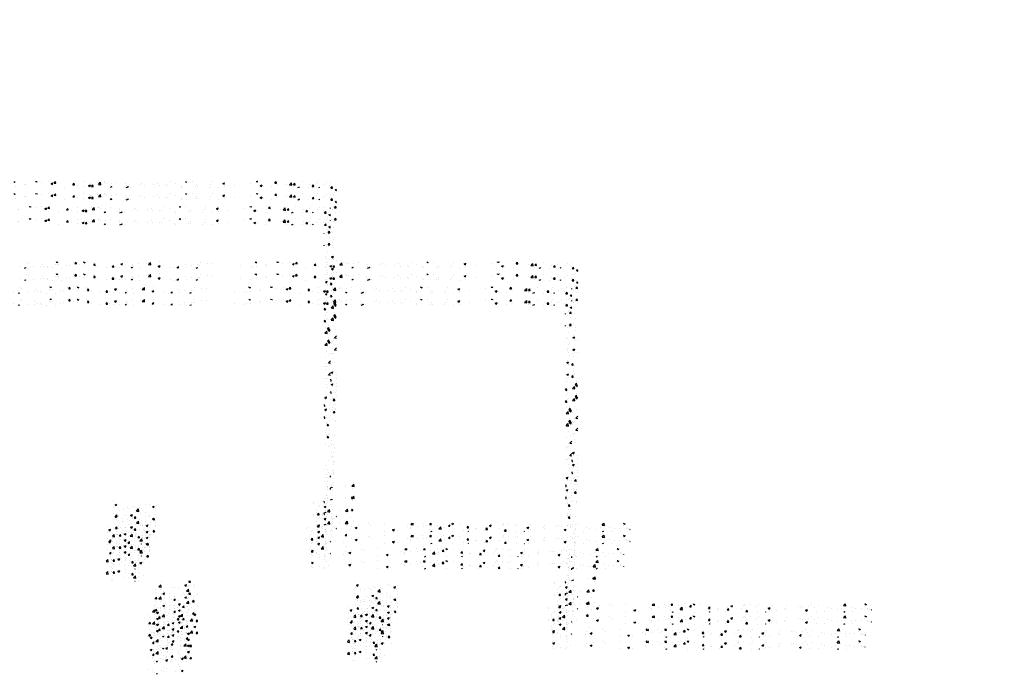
# Model space of a CAD drawing. Extents: x -210 to 4628, y -2287 to 14168.
# Tile 13 of 29: x 1779 to 2724, y 4021 to 4649. Entities that reach past the tile are written whole.
import ezdxf

# ---------------------------------------------------------------- set-up
doc = ezdxf.new("R2010")
doc.units = 0
doc.layers.get('0').update_dxf_attribs({"linetype": 'CONTINUOUS'})
for name, color, linetype in [('E1', 4, 'CONTINUOUS'), ('FIXT', 6, 'CONTINUOUS'), ('S1', 4, 'CONTINUOUS')]:
    doc.layers.add(name, color=color, linetype=linetype)

# ---------------------------------------------------------------- blocks, each defined once
blk = doc.blocks.new('*X')
at = {"color": 0}
for p, q in [((1635.2, 1840.7), (1635.2, 1840.7)), ((1644.5, 1837.2), (1647.1, 1838.2)), ((1646.8, 1837.2), (1647.1, 1838.2)), ((1648.7, 1847.5), (1648.7, 1847.5)), ((1651.4, 1846.2), (1651.4, 1846.2)), ((1661.9, 1839.5), (1661.9, 1839.5)), ((1675.5, 1839.6), (1675.5, 1839.6)), ((1678.1, 1845.1), (1678.1, 1845.1)), ((1680.7, 1839.7), (1680.7, 1839.7)), ((1688.1, 1841.2), (1688.1, 1841.2)), ((1688.6, 1838.4), (1688.6, 1838.4)), ((1699.1, 1837.6), (1699.1, 1837.6)), ((1704.7, 1844), (1704.7, 1844)), ((1705.4, 1848.9), (1705.6, 1849.2)), ((1705.4, 1848.9), (1708.4, 1848.7)), ((1707, 1843.7), (1707, 1843.7)), ((1708.4, 1848.7), (1708.3, 1849.2)), ((1709.9, 1844.7), (1709.9, 1844.7)), ((1715.3, 1837.3), (1715.3, 1837.3)), ((1725, 1841.4), (1725, 1841.4)), ((1731.4, 1842.9), (1731.4, 1842.9)), ((1738.6, 1847.9), (1738.6, 1847.9)), ((1741.3, 1845.8), (1743.7, 1848.7)), ((1741.3, 1845.8), (1744.3, 1845.5)), ((1744.3, 1845.5), (1743.7, 1848.7)), ((1750.7, 1844.9), (1750.7, 1844.9)), ((1757.5, 1849), (1758.1, 1849.2)), ((1757.5, 1849), (1760, 1847.3)), ((1758.1, 1841.7), (1758.1, 1841.7)), ((1760, 1847.3), (1760.6, 1849.2)), ((1776, 1848.1), (1776, 1848.1)), ((1777.2, 1842.7), (1779.6, 1845.5)), ((1777.2, 1842.7), (1780.1, 1842.4)), ((1780.1, 1842.4), (1779.6, 1845.5)), ((1784.8, 1840.6), (1784.8, 1840.6)), ((1801, 1838.1), (1801, 1838.1)), ((1811.5, 1839.5), (1811.5, 1839.5)), ((1813, 1839.5), (1815.4, 1842.4)), ((1813, 1839.5), (1816, 1839.3)), ((1816, 1839.3), (1815.4, 1842.4)), ((1819.9, 1840.6), (1819.9, 1840.6)), ((1827, 1838.7), (1827, 1838.7)), ((1829.3, 1844.9), (1832.8, 1846.3)), ((1829.3, 1844.9), (1831.8, 1843.3)), ((1831.8, 1843.3), (1832.8, 1846.3)), ((1838.2, 1838.3), (1838.2, 1838.3)), ((1849.5, 1837.2), (1851.3, 1839.3)), ((1851.7, 1837.2), (1851.3, 1839.3)), ((1851.5, 1844.8), (1851.5, 1844.8)), ((1852.2, 1841.9), (1852.2, 1841.9)), ((1853.6, 1839.9), (1853.6, 1839.9)), ((1864, 1846.4), (1864, 1846.4)), ((1864.9, 1837.2), (1864.9, 1837.2)), ((1878.2, 1845.7), (1878.2, 1845.7)), ((1882.6, 1844.3), (1886.5, 1848.3)), ((1882.6, 1844.3), (1887, 1843.6)), ((1882.7, 1844.9), (1882.7, 1844.9)), ((1882.9, 1848.9), (1882.9, 1848.9)), ((1887, 1843.6), (1886.5, 1848.3)), ((1901.2, 1840.9), (1904.7, 1842.3)), ((1901.2, 1840.9), (1903.7, 1839.3)), ((1903.7, 1839.3), (1904.7, 1842.3)), ((1903.9, 1849.2), (1903.9, 1849.2)), ((1923.9, 1838.9), (1923.9, 1838.9)), ((1932.8, 1837.5), (1932.8, 1837.5)), ((1937.1, 1837.2), (1939.8, 1840.1)), ((1940.2, 1837.2), (1939.8, 1840.1)), ((1953, 1843.9), (1953, 1843.9)), ((1954.5, 1839.5), (1954.5, 1839.5)), ((1964.4, 1841.6), (1964.4, 1841.6)), ((1973.7, 1837.2), (1976.5, 1838.3)), ((1976.2, 1837.2), (1976.5, 1838.3)), ((1976.9, 1843.3), (1976.9, 1843.3)), ((1980.2, 1843), (1980.2, 1843)), ((1982.2, 1848.9), (1982.2, 1848.9)), ((1995.8, 1845.8), (1995.8, 1845.8)), ((2005.4, 1846.2), (2005.4, 1846.2)), ((2059.6, 1841.4), (2059.6, 1841.4)), ((2077.3, 1838.5), (2077.3, 1838.5)), ((2081.7, 1840), (2081.7, 1840)), ((2086.9, 1849.1), (2087.2, 1849.2)), ((2086.9, 1849.1), (2089.4, 1847.4)), ((2088.8, 1846.4), (2088.8, 1846.4)), ((2089.4, 1847.4), (2090, 1849.2)), ((2089.8, 1840.2), (2089.8, 1840.2)), ((2107.7, 1843.8), (2107.7, 1843.8)), ((2108.8, 1842.7), (2108.8, 1842.7)), ((2128.8, 1848.9), (2129.1, 1849.2)), ((2128.8, 1848.9), (2131.8, 1848.6)), ((2131.8, 1848.6), (2131.7, 1849.2)), ((2133.4, 1847.3), (2133.4, 1847.3)), ((2140.3, 1846.8), (2140.3, 1846.8)), ((2152.9, 1848.5), (2152.9, 1848.5)), ((2158.8, 1845.1), (2162.3, 1846.4)), ((2158.8, 1845.1), (2161.3, 1843.4)), ((2161.3, 1843.4), (2162.3, 1846.4)), ((2164.7, 1845.8), (2167.1, 1848.6)), ((2164.7, 1845.8), (2167.7, 1845.5)), ((2167.7, 1845.5), (2167.1, 1848.6)), ((2184, 1837.6), (2184, 1837.6)), ((2200.6, 1842.6), (2203, 1845.5)), ((2200.6, 1842.6), (2203.6, 1842.4)), ((2203.6, 1842.4), (2203, 1845.5)), ((2209.6, 1841.1), (2209.6, 1841.1)), ((2221.6, 1848.1), (2221.6, 1848.1)), ((2221.7, 1839.5), (2221.7, 1839.5)), ((2230.6, 1841.1), (2234.1, 1842.4)), ((2230.6, 1841.1), (2233.1, 1839.4)), ((2232.5, 1841.6), (2232.5, 1841.6)), ((2233.1, 1839.4), (2234.1, 1842.4)), ((2234.9, 1844.3), (2234.9, 1844.3)), ((2236.4, 1839.5), (2238.8, 1842.4)), ((2236.4, 1839.5), (2239.4, 1839.2)), ((2239.4, 1839.2), (2238.8, 1842.4)), ((2248.3, 1847), (2248.3, 1847)), ((2249.5, 1843.3), (2253.4, 1847.4)), ((2249.5, 1843.3), (2253.9, 1842.6)), ((2253.2, 1843.7), (2253.2, 1843.7)), ((2253.9, 1842.6), (2253.4, 1847.4)), ((2260.9, 1848.1), (2260.9, 1848.1)), ((2261.7, 1846.6), (2261.7, 1846.6)), ((2265.8, 1845.3), (2265.8, 1845.3)), ((2273, 1837.2), (2274.7, 1839.2)), ((2275.1, 1837.2), (2274.7, 1839.2)), ((2275, 1845.9), (2275, 1845.9)), ((2284.7, 1847.8), (2284.7, 1847.8)), ((2301.7, 1844.7), (2301.7, 1844.7)), ((2302.8, 1840.7), (2302.8, 1840.7)), ((2302.8, 1837.2), (2306, 1838.4)), ((2304.9, 1837.2), (2306.7, 1839.1)), ((2305.6, 1837.2), (2306, 1838.4)), ((2307, 1837.2), (2306.7, 1839.1)), ((2311.2, 1838.2), (2311.2, 1838.2)), ((2328.4, 1843.6), (2328.4, 1843.6)), ((2332, 1845.7), (2332, 1845.7)), ((2337.2, 1841.9), (2337.2, 1841.9)), ((2355.1, 1842.5), (2355.1, 1842.5)), ((2362.8, 1845.4), (2362.8, 1845.4)), ((2366.2, 1840.6), (2366.2, 1840.6)), ((2378.7, 1842.2), (2378.7, 1842.2)), ((2381.8, 1841.3), (2381.8, 1841.3)), ((2388.1, 1848.6), (2388.1, 1848.6)), ((2397.6, 1844.7), (2397.6, 1844.7)), ((2408.4, 1840.2), (2408.4, 1840.2)), ((2409.4, 1838.2), (2409.4, 1838.2)), ((2416.4, 1849.2), (2416.4, 1849.2)), ((2416.4, 1849.2), (2418.8, 1847.5)), ((2418.8, 1847.5), (2419.4, 1849.2)), ((2429.2, 1848.9), (2429.2, 1848.9)), ((2435.1, 1839.1), (2435.1, 1839.1)), ((2438.5, 1843.2), (2438.5, 1843.2)), ((2439.1, 1839.2), (2439.1, 1839.2)), ((2461.8, 1838), (2461.8, 1838)), ((2464.4, 1842.4), (2464.4, 1842.4)), ((2467.7, 1848.2), (2467.7, 1848.2)), ((2479.1, 1837.4), (2479.1, 1837.4)), ((2488.2, 1845.2), (2491.7, 1846.5)), ((2488.2, 1845.2), (2490.7, 1843.5)), ((2490.3, 1846.2), (2490.3, 1846.2)), ((2490.7, 1843.5), (2491.7, 1846.5)), ((2491.6, 1839.1), (2491.6, 1839.1)), ((2510.5, 1841.6), (2510.5, 1841.6)), ((2542.1, 1845.7), (2542.1, 1845.7)), ((2552.3, 1848.9), (2552.5, 1849.2)), ((2552.3, 1848.9), (2555.3, 1848.6)), ((2554.6, 1847.4), (2554.6, 1847.4)), ((2555.3, 1848.6), (2555.1, 1849.2)), ((2560.1, 1841.2), (2563.6, 1842.5)), ((2560.1, 1841.2), (2562.6, 1839.5)), ((2562.6, 1839.5), (2563.6, 1842.5)), ((2566.6, 1840), (2566.6, 1840)), ((2582.3, 1838.4), (2582.3, 1838.4)), ((2588.1, 1845.7), (2590.5, 1848.6)), ((2588.1, 1845.7), (2591.1, 1845.5)), ((2591.1, 1845.5), (2590.5, 1848.6)), ((2592.3, 1843.5), (2592.3, 1843.5)), ((2611.4, 1843.4), (2611.4, 1843.4)), ((2616.4, 1842.4), (2620.3, 1846.4)), ((2616.4, 1842.4), (2620.8, 1841.7)), ((2617.6, 1846.7), (2617.6, 1846.7)), ((2620.8, 1841.7), (2620.3, 1846.4)), ((2623.4, 1838.5), (2623.4, 1838.5)), ((2624, 1842.6), (2626.4, 1845.5)), ((2624, 1842.6), (2627, 1842.3)), ((2627, 1842.3), (2626.4, 1845.4)), ((2632, 1837.2), (2635.4, 1838.5)), ((2635, 1837.2), (2635.4, 1838.5)), ((2640.6, 1848.4), (2640.6, 1848.4)), ((2652.6, 1837.4), (2652.6, 1837.4)), ((2655, 1842.6), (2655, 1842.6)), ((2659.9, 1839.4), (2662.3, 1842.3)), ((2659.9, 1839.4), (2662.8, 1839.2)), ((2662.8, 1839.2), (2662.3, 1842.3)), ((2667.5, 1844.3), (2667.5, 1844.3)), ((2668.6, 1837.4), (2668.6, 1837.4)), ((2669.2, 1848.8), (2669.2, 1848.8)), ((2672.7, 1837.2), (2673.6, 1838.2)), ((2673.8, 1837.2), (2673.7, 1838.2)), ((2681.7, 1842.4), (2681.7, 1842.4)), ((2686.5, 1846.8), (2686.5, 1846.8)), ((2693.8, 1840.6), (2693.8, 1840.6)), ((2695.7, 1836.3), (2698.1, 1839.2)), ((2695.7, 1836.3), (2698.7, 1836)), ((2695.8, 1847.6), (2695.8, 1847.6)), ((2698.7, 1836), (2698.1, 1839.2)), ((2703.8, 1833.2), (2706.7, 1834.3)), ((2703.8, 1833.2), (2706.3, 1831.5)), ((2700.8, 1824.9), (2700.8, 1824.9)), ((2702, 1827.8), (2702, 1827.8)), ((2704.9, 1831.2), (2704.9, 1831.2)), ((2706.3, 1831.5), (2706.7, 1832.7)), ((2694.7, 1798.1), (2695.1, 1798.2)), ((2694.7, 1797), (2695.1, 1798.2)), ((2702.7, 1798.7), (2705.1, 1801.6)), ((2702.7, 1798.7), (2705.6, 1798.4)), ((2702.9, 1795.5), (2702.9, 1795.5)), ((2704.2, 1813.1), (2704.2, 1813.1)), ((2705.6, 1798.4), (2705.1, 1801.6)), ((2698.8, 1795.1), (2698.8, 1795.1)), ((2696.9, 1776.2), (2696.9, 1776.2)), ((2700.7, 1761.6), (2700.7, 1761.6)), ((2699.3, 1750.2), (2699.3, 1750.2)), ((2702.1, 1740.9), (2702.1, 1740.9)), ((2698.6, 1731.8), (2698.6, 1731.8)), ((2701.5, 1722.8), (2701.5, 1722.8)), ((2697.1, 1704.2), (2700.6, 1705.6)), ((2697.1, 1704.2), (2699.6, 1702.6)), ((2699.6, 1702.6), (2700.6, 1705.6)), ((2700.5, 1698.3), (2700.5, 1698.3)), ((2706.3, 1698.1), (2706.3, 1698.1)), ((2696.4, 1672.7), (2696.4, 1672.7)), ((2698.5, 1668.5), (2698.5, 1668.5)), ((2694.7, 1651.6), (2697, 1654.3)), ((2694.7, 1651.4), (2697.5, 1651.1)), ((2697.5, 1651.1), (2697, 1654.3)), ((2699.4, 1650.6), (2699.4, 1650.6)), ((2697.2, 1640.4), (2697.2, 1640.4)), ((2698.8, 1632.5), (2698.8, 1632.5)), ((2700.4, 1635), (2700.4, 1635)), ((2696.3, 1606.2), (2700.2, 1610.2)), ((2700.7, 1605.5), (2700.2, 1610.2)), ((2701.5, 1613.8), (2703.9, 1616.7)), ((2701.5, 1613.8), (2704.5, 1613.5)), ((2702.6, 1611.6), (2706.1, 1612.9)), ((2702.6, 1611.6), (2705.1, 1609.9)), ((2703.4, 1620.6), (2703.4, 1620.6)), ((2704.5, 1613.5), (2703.9, 1616.7)), ((2704.6, 1615.3), (2704.6, 1615.3)), ((2705.1, 1609.9), (2706.1, 1612.9)), ((2696.3, 1606.2), (2700.7, 1605.5)), ((2698.3, 1605.2), (2698.3, 1605.2)), ((2704.2, 1588.3), (2704.2, 1588.3)), ((2700.2, 1571.7), (2700.2, 1571.7)), ((2696.7, 1560.3), (2696.7, 1560.3)), ((2702.9, 1549.2), (2706.7, 1553.1)), ((2696, 1542.2), (2696, 1542.2)), ((2698.2, 1541.8), (2698.2, 1541.8)), ((2700.7, 1542.9), (2700.7, 1542.9)), ((2702.9, 1549.2), (2706.7, 1548.6)), ((2701.8, 1525), (2701.8, 1525)), ((2700.1, 1508.4), (2700.1, 1508.4)), ((2696, 1482.7), (2699.5, 1484)), ((2696, 1482.7), (2698.5, 1481)), ((2698, 1478.5), (2698, 1478.5)), ((2698.5, 1481), (2699.5, 1484)), ((2706.4, 1478.1), (2706.4, 1478.1)), ((2694.7, 1468.1), (2695.8, 1469.4)), ((2694.7, 1466.4), (2696.4, 1466.2)), ((2696.4, 1466.2), (2695.8, 1469.4)), ((2697.7, 1465.4), (2697.7, 1465.4)), ((2705.8, 1461.5), (2705.8, 1461.5)), ((2706.4, 1471.6), (2706.4, 1471.6)), ((2699.9, 1445), (2699.9, 1445)), ((2705.2, 1444.8), (2705.2, 1444.8)), ((2698.5, 1433.1), (2698.5, 1433.1)), ((2699.1, 1434.7), (2699.1, 1434.7)), ((2700.3, 1428.9), (2702.7, 1431.7)), ((2700.3, 1428.9), (2703.3, 1428.6)), ((2703.3, 1428.6), (2702.7, 1431.7)), ((2704.6, 1428.2), (2704.6, 1428.2)), ((2697.9, 1415.2), (2697.9, 1415.2)), ((2704, 1411.6), (2704, 1411.6)), ((2704.7, 1413.3), (2704.7, 1413.3)), ((2702.2, 1361.6), (2702.2, 1361.6)), ((2696.3, 1344.4), (2696.3, 1344.4)), ((2697.7, 1351.9), (2697.7, 1351.9)), ((2701.6, 1345), (2701.6, 1345)), ((2701, 1328.3), (2701, 1328.3)), ((2702, 1335.7), (2702, 1335.7)), ((2699.6, 1318.4), (2699.6, 1318.4)), ((2700.4, 1311.7), (2700.4, 1311.7)), ((2701.6, 1309.1), (2701.6, 1309.1)), ((2701.6, 1309.1), (2701.6, 1309.1)), ((2697.6, 1288.6), (2697.6, 1288.6)), ((2699.8, 1295), (2699.8, 1295)), ((2699.8, 1295), (2699.8, 1295)), ((2701, 1291), (2701, 1291)), ((2695.2, 1281.3), (2694.7, 1283.9)), ((2694.7, 1281.4), (2695.2, 1281.3)), ((2699.1, 1278.4), (2699.1, 1278.4)), ((2736, 1264.3), (2739.9, 1268.3)), ((2740.5, 1263.6), (2739.9, 1268.3)), ((2694.9, 1261.2), (2698.4, 1262.5)), ((2697.9, 1261.2), (2698.4, 1262.5)), ((2698.5, 1261.8), (2698.5, 1261.8)), ((2724.2, 1265.3), (2724.2, 1265.3)), ((2736, 1264.3), (2740.5, 1263.6)), ((2737.7, 1259.9), (2737.7, 1259.9)), ((1902.1, 1225.7), (1906, 1229.8)), ((1906.6, 1225.1), (1906, 1229.8)), ((1906.6, 1236.5), (1906.6, 1236.5)), ((1952, 1228.7), (1955.5, 1230)), ((1952, 1228.7), (1954.4, 1227)), ((1954.4, 1227), (1955.5, 1230)), ((1958.4, 1229.2), (1958.4, 1229.2)), ((1959.9, 1234.6), (1962, 1237.2)), ((1959.9, 1234.6), (1962.9, 1234.4)), ((1962.9, 1234.4), (1962.3, 1237.2)), ((1970.9, 1230.9), (1970.9, 1230.9)), ((2278.7, 1235.4), (2278.7, 1235.4)), ((2281.4, 1228.8), (2284.9, 1230.1)), ((2281.4, 1228.8), (2283.9, 1227.1)), ((2283.9, 1227.1), (2284.9, 1230.1)), ((2340.3, 1229.6), (2340.3, 1229.6)), ((2347.7, 1228.5), (2347.7, 1228.5)), ((2661.5, 1231.9), (2661.5, 1231.9)), ((2662.6, 1233.7), (2662.6, 1233.7)), ((2680.5, 1234.3), (2680.5, 1234.3)), ((2689.3, 1232.6), (2689.3, 1232.6)), ((2697.3, 1228.5), (2697.3, 1228.5)), ((2735, 1240.8), (2737.4, 1243.7)), ((2735, 1240.8), (2738, 1240.6)), ((2738, 1240.6), (2737.4, 1243.7)), ((1895.4, 1220.9), (1895.4, 1220.9)), ((1895.6, 1214.4), (1895.6, 1214.4)), ((1902.1, 1225.7), (1906.6, 1225.1)), ((1906, 1219.9), (1906, 1219.9)), ((1907.9, 1222.6), (1907.9, 1222.6)), ((1909.9, 1212.6), (1913.4, 1213.9)), ((1909.9, 1212.6), (1912.4, 1210.9)), ((1910.4, 1216.8), (1910.4, 1216.8)), ((1912.4, 1210.9), (1913.4, 1213.9)), ((1922.3, 1213.2), (1922.3, 1213.2)), ((1926.8, 1225.1), (1926.8, 1225.1)), ((1932, 1223.6), (1932, 1223.6)), ((1939.6, 1221.8), (1939.6, 1221.8)), ((1945.2, 1209.5), (1945.2, 1209.5)), ((1949, 1212.1), (1949, 1212.1)), ((1951.6, 1210.8), (1951.6, 1210.8)), ((1955.5, 1217.5), (1959.4, 1221.5)), ((1955.5, 1217.5), (1959.9, 1216.8)), ((1957.1, 1210.5), (1957.1, 1210.5)), ((1957.7, 1227.1), (1957.7, 1227.1)), ((1957.8, 1211.2), (1957.8, 1211.2)), ((1959.9, 1216.8), (1959.4, 1221.5)), ((1968.7, 1226.8), (1968.7, 1226.8)), ((1975.7, 1211), (1975.7, 1211)), ((1976.7, 1213.6), (1976.7, 1213.6)), ((2279, 1224.1), (2279, 1224.1)), ((2288.7, 1222.3), (2288.7, 1222.3)), ((2289.4, 1218.5), (2289.4, 1218.5)), ((2297.1, 1219.9), (2297.1, 1219.9)), ((2305.7, 1223), (2305.7, 1223)), ((2309.6, 1221.5), (2309.6, 1221.5)), ((2311.2, 1208.7), (2314.7, 1210)), ((2313.7, 1207), (2314.7, 1210)), ((2314.7, 1226), (2314.7, 1226)), ((2318.5, 1223.5), (2318.5, 1223.5)), ((2322.4, 1216.5), (2326.3, 1220.6)), ((2322.4, 1216.5), (2326.9, 1215.8)), ((2326.9, 1215.8), (2326.3, 1220.6)), ((2328.6, 1224), (2328.6, 1224)), ((2330.5, 1212.5), (2330.5, 1212.5)), ((2332.4, 1221.9), (2332.4, 1221.9)), ((2339.7, 1212.9), (2339.7, 1212.9)), ((2353.2, 1224.8), (2356.7, 1226.1)), ((2353.2, 1224.8), (2355.7, 1223.1)), ((2355.7, 1223.1), (2356.7, 1226.1)), ((2359.1, 1220.7), (2359.1, 1220.7)), ((2359.5, 1210.1), (2359.5, 1210.1)), ((2359.7, 1217.5), (2359.7, 1217.5)), ((2360.2, 1228.2), (2360.2, 1228.2)), ((2667.3, 1214.6), (2667.3, 1214.6)), ((2668.3, 1220.3), (2668.3, 1220.3)), ((2670.2, 1209.5), (2672.6, 1212.4)), ((2670.2, 1209.5), (2673.2, 1209.2)), ((2671.4, 1224.7), (2671.4, 1224.7)), ((2673.2, 1209.2), (2672.6, 1212.4)), ((2673.2, 1227), (2673.2, 1227)), ((2682.7, 1224.9), (2686.2, 1226.2)), ((2682.7, 1224.9), (2685.2, 1223.2)), ((2685.2, 1223.2), (2686.2, 1226.2)), ((2689.3, 1215.6), (2691.7, 1218.1)), ((2689.3, 1215.6), (2691.7, 1215.2)), ((2691.7, 1218.1), (2693.2, 1219.6)), ((2691.7, 1215.2), (2693.8, 1214.9)), ((2693.8, 1214.9), (2693.2, 1219.6)), ((2696.7, 1211.8), (2696.7, 1211.8)), ((2697.4, 1225.3), (2697.4, 1225.3)), ((2698.9, 1218.8), (2698.9, 1218.8)), ((2699.9, 1225.9), (2699.9, 1225.9)), ((2738.6, 1219.3), (2738.6, 1219.3)), ((1893.2, 1200.8), (1893.2, 1200.8)), ((1894.7, 1202.9), (1894.7, 1202.9)), ((1895.1, 1203.3), (1897.5, 1206.2)), ((1895.1, 1203.3), (1898.1, 1203)), ((1898.1, 1203), (1897.5, 1206.2)), ((1905.4, 1203.2), (1905.4, 1203.2)), ((1906.1, 1207.6), (1906.1, 1207.6)), ((1913.7, 1205.3), (1913.7, 1205.3)), ((1922.4, 1205.8), (1922.4, 1205.8)), ((1931, 1200.2), (1933.4, 1203)), ((1931, 1200.2), (1933.9, 1199.9)), ((1931.4, 1207), (1931.4, 1207)), ((1932.8, 1206.5), (1932.8, 1206.5)), ((1933.9, 1199.9), (1933.4, 1203)), ((1939.8, 1192.4), (1943.3, 1193.8)), ((1939.8, 1192.4), (1942.3, 1190.7)), ((1942.3, 1190.7), (1943.3, 1193.8)), ((1944.6, 1191.4), (1944.6, 1191.4)), ((1956.5, 1193.9), (1956.5, 1193.9)), ((1959.5, 1205.4), (1959.5, 1205.4)), ((1963.5, 1193.9), (1963.5, 1193.9)), ((1966.8, 1197), (1969.2, 1199.9)), ((1966.8, 1197), (1969.8, 1196.8)), ((1969.8, 1196.8), (1969.2, 1199.9)), ((1970.7, 1193.3), (1970.7, 1193.3)), ((2279.8, 1191.9), (2279.8, 1191.9)), ((2282.6, 1206.4), (2285.1, 1209.3)), ((2282.6, 1206.4), (2285.6, 1206.1)), ((2284, 1200.1), (2284, 1200.1)), ((2285.6, 1206.1), (2285.1, 1209.3)), ((2288.1, 1205.7), (2288.1, 1205.7)), ((2296, 1197.4), (2296, 1197.4)), ((2296.5, 1201.8), (2296.5, 1201.8)), ((2301.3, 1207.5), (2301.3, 1207.5)), ((2306.5, 1190.7), (2306.5, 1190.7)), ((2311.2, 1208.7), (2313.7, 1207)), ((2313.4, 1192.8), (2313.4, 1192.8)), ((2314.1, 1209.4), (2314.1, 1209.4)), ((2315.4, 1204.3), (2315.4, 1204.3)), ((2318.5, 1203.3), (2318.7, 1203.5)), ((2318.5, 1203.3), (2318.7, 1203.2)), ((2318.7, 1203.5), (2320.9, 1206.1)), ((2318.7, 1203.2), (2321.5, 1203)), ((2321.5, 1203), (2320.9, 1206.1)), ((2322.6, 1196.3), (2322.6, 1196.3)), ((2339.1, 1196.3), (2339.1, 1196.3)), ((2347, 1208.4), (2347, 1208.4)), ((2349.3, 1195.2), (2349.3, 1195.2)), ((2349.6, 1195), (2349.6, 1195)), ((2354.4, 1200.1), (2356.8, 1203)), ((2354.4, 1200.1), (2357.4, 1199.9)), ((2357.4, 1199.9), (2356.8, 1203)), ((2670.1, 1191.4), (2670.1, 1191.4)), ((2670.7, 1208.1), (2670.7, 1208.1)), ((2679.4, 1207.2), (2679.4, 1207.2)), ((2680.3, 1209.3), (2680.3, 1209.3)), ((2685.7, 1199.1), (2685.7, 1199.1)), ((2696.1, 1195.2), (2696.1, 1195.2)), ((2698.2, 1200.7), (2698.2, 1200.7)), ((2699.4, 1191.8), (2699.4, 1191.8)), ((2706.1, 1206.4), (2706.7, 1207.1)), ((2706.1, 1206.4), (2706.7, 1206.3)), ((2706.1, 1206.1), (2706.1, 1206.1)), ((2732.7, 1204.9), (2732.7, 1204.9)), ((2767.1, 1191.8), (2767.1, 1191.8)), ((2798.1, 1192.5), (2798.1, 1192.5)), ((2849.4, 1190.7), (2851.7, 1193.2)), ((2849.4, 1190.7), (2853.8, 1190.1)), ((2853.8, 1190.1), (2853.5, 1193.2)), ((2872.2, 1192), (2872.2, 1192)), ((2885.4, 1190.7), (2887.5, 1193.2)), ((2885.4, 1190.7), (2888.4, 1190.4)), ((2888.4, 1190.4), (2887.9, 1193.2)), ((2911.5, 1192.8), (2911.5, 1192.8)), ((2928.1, 1192.7), (2929.2, 1193.2)), ((2928.1, 1192.7), (2930.6, 1191.1)), ((2930.6, 1191.1), (2931.3, 1193.2)), ((2942.5, 1191), (2942.5, 1191)), ((3026.4, 1192.5), (3026.4, 1192.5)), ((3027.5, 1190.6), (3027.5, 1190.6)), ((3037, 1191.3), (3037, 1191.3)), ((3053, 1191.4), (3053, 1191.4)), ((3155.1, 1191.4), (3155.1, 1191.4)), ((3168.8, 1190.7), (3168.8, 1190.7)), ((3216.3, 1189.8), (3219.6, 1193.2)), ((3220.7, 1189.1), (3220.3, 1193.2)), ((3257.5, 1192.9), (3258.4, 1193.2)), ((3257.5, 1192.9), (3260, 1191.2)), ((3260, 1191.2), (3260.7, 1193.2)), ((1897.8, 1176.3), (1901.3, 1177.6)), ((1897.8, 1176.3), (1900.3, 1174.6)), ((1900.3, 1174.6), (1901.3, 1177.6)), ((1900.5, 1185.6), (1900.5, 1185.6)), ((1904.8, 1186.6), (1904.8, 1186.6)), ((1908.8, 1168.8), (1912.7, 1172.8)), ((1912.3, 1187.8), (1912.3, 1187.8)), ((1912.3, 1183.3), (1912.3, 1183.3)), ((1913.2, 1168.1), (1912.7, 1172.8)), ((1930.2, 1173.7), (1930.2, 1173.7)), ((1930.8, 1190.3), (1930.8, 1190.3)), ((1931.4, 1171.7), (1931.4, 1171.7)), ((1932.1, 1189.8), (1932.1, 1189.8)), ((1939, 1186.7), (1939, 1186.7)), ((1941.5, 1188.3), (1941.5, 1188.3)), ((1950.4, 1174.2), (1950.4, 1174.2)), ((1955.9, 1177.2), (1955.9, 1177.2)), ((1965.7, 1185.6), (1965.7, 1185.6)), ((1969.6, 1172.3), (1973.1, 1173.6)), ((1969.6, 1172.3), (1972.1, 1170.6)), ((1972.1, 1170.6), (1973.1, 1173.6)), ((2276.7, 1168.9), (2279.6, 1171.9)), ((2280.1, 1167.1), (2279.6, 1171.9)), ((2283.3, 1182.1), (2283.3, 1182.1)), ((2286, 1172), (2286, 1172)), ((2286.9, 1172.4), (2286.9, 1172.4)), ((2287.5, 1189), (2287.5, 1189)), ((2291.3, 1185), (2291.3, 1185)), ((2299.1, 1172.4), (2302.6, 1173.7)), ((2299.1, 1172.4), (2301.6, 1170.7)), ((2301.6, 1170.7), (2302.6, 1173.7)), ((2302.3, 1184.6), (2302.3, 1184.6)), ((2312.8, 1176.1), (2312.8, 1176.1)), ((2320.4, 1190), (2320.4, 1190)), ((2333.2, 1189.6), (2333.2, 1189.6)), ((2333.8, 1188.7), (2333.8, 1188.7)), ((2338.5, 1179.6), (2338.5, 1179.6)), ((2341.1, 1188.5), (2344.6, 1189.9)), ((2341.1, 1188.5), (2343.6, 1186.8)), ((2343.6, 1186.8), (2344.6, 1189.9)), ((2346.4, 1190.4), (2346.4, 1190.4)), ((2359.9, 1188.5), (2359.9, 1188.5)), ((2669.6, 1181.7), (2669.6, 1181.7)), ((2670.2, 1186.8), (2670.2, 1186.8)), ((2670.5, 1188.6), (2674, 1190)), ((2670.5, 1188.6), (2673, 1187)), ((2672.6, 1179.3), (2672.6, 1179.3)), ((2673, 1187), (2674, 1190)), ((2685.1, 1181), (2685.1, 1181)), ((2695.5, 1178.5), (2695.5, 1178.5)), ((2696.3, 1180.5), (2696.3, 1180.5)), ((2704, 1183.5), (2704, 1183.5)), ((2735.6, 1187.6), (2735.6, 1187.6)), ((2742.4, 1184.6), (2745.9, 1186)), ((2742.4, 1184.6), (2744.9, 1183)), ((2744.9, 1182.9), (2745.9, 1186)), ((2746.4, 1185.3), (2746.4, 1185.3)), ((2748.1, 1189.3), (2748.1, 1189.3)), ((2772.4, 1189), (2772.4, 1189)), ((2798, 1177.9), (2798, 1177.9)), ((2813.9, 1182), (2813.9, 1182)), ((2814.2, 1180.6), (2817.7, 1182)), ((2814.2, 1180.6), (2814.9, 1180.2)), ((2814.9, 1180.2), (2816.7, 1178.9)), ((2816.7, 1178.9), (2817.1, 1180.2)), ((2816.9, 1180.4), (2816.9, 1180.4)), ((2817.1, 1180.2), (2817.7, 1182)), ((2822.7, 1179.1), (2822.7, 1179.1)), ((2843.1, 1187), (2843.1, 1187)), ((2848.5, 1184.5), (2848.5, 1184.5)), ((2848.7, 1182.8), (2848.7, 1182.8)), ((2861, 1186.2), (2861, 1186.2)), ((2874.4, 1186.3), (2874.4, 1186.3)), ((2880, 1188.7), (2880, 1188.7)), ((2884.2, 1181), (2884.2, 1181)), ((2887.6, 1177.2), (2889.6, 1178)), ((2889.3, 1177.2), (2889.6, 1178)), ((2899.6, 1189.5), (2899.6, 1189.5)), ((2902.8, 1182.5), (2906.7, 1186.5)), ((2902.8, 1182.5), (2907.2, 1181.8)), ((2907.2, 1181.8), (2906.7, 1186.5)), ((2913.4, 1186), (2913.4, 1186)), ((2921.2, 1187.5), (2923.7, 1190.4)), ((2921.2, 1187.5), (2924.2, 1187.3)), ((2924.2, 1187.3), (2923.7, 1190.4)), ((2929.8, 1177.2), (2929.8, 1177.2)), ((2950.6, 1180.2), (2950.6, 1180.2)), ((2957.1, 1184.4), (2959.5, 1187.3)), ((2957.1, 1184.4), (2960.1, 1184.1)), ((2959, 1177.2), (2960, 1178.3)), ((2960.1, 1184.1), (2959.5, 1187.3)), ((2960.1, 1177.2), (2960, 1178.3)), ((2961.4, 1181.4), (2961.4, 1181.4)), ((2973.9, 1183), (2973.9, 1183)), ((2975.9, 1183.4), (2975.9, 1183.4)), ((2990.8, 1178.5), (2990.8, 1178.5)), ((2992.9, 1185.5), (2992.9, 1185.5)), ((2993, 1181.3), (2995.4, 1184.1)), ((2993, 1181.3), (2996, 1181)), ((2996, 1181), (2995.4, 1184.1)), ((3000, 1188.7), (3003.5, 1190.1)), ((3000, 1188.7), (3002.4, 1187.1)), ((3001.9, 1187.1), (3001.9, 1187.1)), ((3002.4, 1187.1), (3003.5, 1190.1)), ((3020, 1183.5), (3020, 1183.5)), ((3024.4, 1189.7), (3024.4, 1189.7)), ((3028.8, 1178.1), (3031.2, 1181)), ((3028.8, 1178.1), (3031.8, 1177.9)), ((3031.8, 1177.9), (3031.2, 1181)), ((3049.1, 1188.5), (3049.1, 1188.5)), ((3052.2, 1177.2), (3052.2, 1177.2)), ((3066.5, 1177.2), (3067.1, 1177.8)), ((3067.2, 1177.2), (3067.1, 1177.8)), ((3071.8, 1184.7), (3075.3, 1186.1)), ((3071.8, 1184.7), (3074.3, 1183.1)), ((3074.3, 1183.1), (3075.3, 1186.1)), ((3074.3, 1178.3), (3074.3, 1178.3)), ((3078.2, 1180.9), (3078.2, 1180.9)), ((3079.7, 1190.3), (3079.7, 1190.3)), ((3086.8, 1179.9), (3086.8, 1179.9)), ((3103.8, 1184.5), (3103.8, 1184.5)), ((3105.8, 1182.4), (3105.8, 1182.4)), ((3106.4, 1189.2), (3106.4, 1189.2)), ((3129.1, 1187.7), (3129.1, 1187.7)), ((3133.1, 1188), (3133.1, 1188)), ((3137.4, 1186.6), (3137.4, 1186.6)), ((3143.7, 1180.7), (3147.2, 1182.1)), ((3143.7, 1180.7), (3146.2, 1179.1)), ((3146.2, 1179.1), (3147.2, 1182.1)), ((3149.9, 1188.2), (3149.9, 1188.2)), ((3159.8, 1186.9), (3159.8, 1186.9)), ((3163.7, 1178.7), (3163.7, 1178.7)), ((3180.1, 1178.3), (3180.1, 1178.3)), ((3186.5, 1185.8), (3186.5, 1185.8)), ((3192.8, 1183.7), (3192.8, 1183.7)), ((3205.4, 1181.5), (3205.4, 1181.5)), ((3213.2, 1184.7), (3213.2, 1184.7)), ((3216.3, 1189.8), (3220.7, 1189.1)), ((3216.7, 1177.2), (3219, 1178.1)), ((3218.7, 1179.3), (3218.7, 1179.3)), ((3218.7, 1177.2), (3219, 1178.1)), ((3222, 1188.7), (3222, 1188.7)), ((3231.3, 1185.2), (3231.3, 1185.2)), ((3234, 1177.7), (3234, 1177.7)), ((3239.9, 1183.5), (3239.9, 1183.5)), ((3250.3, 1183.4), (3250.3, 1183.4)), ((3257, 1188.8), (3257, 1188.8)), ((3262.8, 1185.1), (3262.8, 1185.1)), ((3263.1, 1182.8), (3263.1, 1182.8)), ((3266.6, 1182.4), (3266.6, 1182.4)), ((3269.7, 1181.5), (3270.1, 1182)), ((3269.7, 1181.5), (3270.1, 1181.4)), ((1902, 1165.7), (1904.4, 1168.6)), ((1902, 1165.7), (1905, 1165.4)), ((1902.6, 1162.3), (1902.6, 1162.3)), ((1903.6, 1153.3), (1903.6, 1153.3)), ((1904.2, 1169.9), (1904.2, 1169.9)), ((1905, 1165.4), (1904.4, 1168.6)), ((1908.8, 1168.8), (1913.2, 1168.1)), ((1910.3, 1153.4), (1910.3, 1153.4)), ((1913.1, 1155.6), (1913.1, 1155.6)), ((1918.9, 1170.1), (1918.9, 1170.1)), ((1927.6, 1156.2), (1931.1, 1157.5)), ((1927.6, 1156.2), (1930.1, 1154.5)), ((1929.3, 1161.1), (1929.3, 1161.1)), ((1929.6, 1157), (1929.6, 1157)), ((1930.1, 1154.5), (1931.1, 1157.5)), ((1937.2, 1154.5), (1937.2, 1154.5)), ((1937.9, 1162.6), (1940.3, 1165.4)), ((1937.9, 1162.6), (1940.9, 1162.3)), ((1939.4, 1158.4), (1939.4, 1158.4)), ((1939.8, 1154.4), (1939.8, 1154.4)), ((1940.9, 1162.3), (1940.3, 1165.4)), ((1955.2, 1160.6), (1955.2, 1160.6)), ((1956, 1160), (1956, 1160)), ((1962.1, 1160.5), (1966, 1164.5)), ((1962.1, 1160.5), (1966.6, 1159.8)), ((1966.6, 1159.8), (1966, 1164.5)), ((1966.5, 1153.3), (1966.5, 1153.3)), ((1968.6, 1163.4), (1968.6, 1163.4)), ((1968.8, 1158.6), (1968.8, 1158.6)), ((1973.8, 1159.4), (1976.2, 1162.3)), ((1973.8, 1159.4), (1976.7, 1159.2)), ((1976.7, 1159.4), (1976.2, 1162.3)), ((2276.7, 1167.7), (2280.1, 1167.1)), ((2286.3, 1155.7), (2286.3, 1155.7)), ((2289.1, 1164.8), (2289.1, 1164.8)), ((2289.2, 1155.2), (2289.2, 1155.2)), ((2289.6, 1168.8), (2292, 1171.7)), ((2289.6, 1168.8), (2292.6, 1168.5)), ((2292.6, 1168.5), (2292, 1171.7)), ((2312.2, 1159.5), (2312.2, 1159.5)), ((2312.7, 1170.9), (2312.7, 1170.9)), ((2318.4, 1160.2), (2318.4, 1160.2)), ((2320.7, 1169), (2320.7, 1169)), ((2325.4, 1165.6), (2327.9, 1168.5)), ((2325.4, 1165.6), (2328.4, 1165.4)), ((2328.4, 1165.4), (2327.9, 1168.5)), ((2329, 1159.5), (2332.9, 1163.6)), ((2329, 1159.5), (2333.5, 1158.9)), ((2331.3, 1153.2), (2332.4, 1153.6)), ((2332.3, 1153.2), (2332.4, 1153.6)), ((2333.5, 1158.8), (2332.9, 1163.6)), ((2333.2, 1170.6), (2333.2, 1170.6)), ((2337.9, 1163), (2337.9, 1163)), ((2339, 1153.4), (2339, 1153.4)), ((2339.4, 1169.8), (2339.4, 1169.8)), ((2347.5, 1165.2), (2347.5, 1165.2)), ((1893.1, 1137.5), (1893.1, 1137.5)), ((1903, 1136.7), (1903, 1136.7)), ((1905.8, 1150.3), (1905.8, 1150.3)), ((1918.3, 1152), (1918.3, 1152)), ((1919.3, 1135.7), (1919.3, 1135.7)), ((1922.3, 1142.5), (1922.3, 1142.5)), ((1924.1, 1134.8), (1924.1, 1134.8)), ((1929, 1140.4), (1929, 1140.4)), ((1946, 1134.6), (1946, 1134.6)), ((1951.4, 1147.5), (1951.4, 1147.5)), ((1954.6, 1143.9), (1954.6, 1143.9)), ((1955.7, 1138.9), (1955.7, 1138.9)), ((1957.5, 1136), (1961, 1137.4)), ((1957.5, 1136), (1960, 1134.4)), ((1960, 1134.4), (1961, 1137.4)), ((1905.1, 1132.3), (1905.1, 1132.3)), ((1909.9, 1129.2), (1911.4, 1131)), ((1911.7, 1129.2), (1911.4, 1131))]:
    blk.add_line(p, q, dxfattribs=at)
blk = doc.blocks.new('XEBACK')
at = {"layer": 'S1', "color": 0}
blk.add_lwpolyline([(2724.12, 4649.14)], dxfattribs=at)
at = {"layer": 'FIXT', "color": 0, "xscale": 0.5, "yscale": 0.5, "zscale": 0.5}
for p in [(730.02, 3569.46), (730.02, 3557.88), (724, 3545.39), (724, 3533.81), (961.63, 3492.2), (961.63, 3480.62), (955.61, 3468.14), (955.61, 3456.56)]:
    blk.add_blockref('*X', p, dxfattribs=at)

msp = doc.modelspace()

# ---------------------------------------------------------------- block references
at = {"layer": 'E1', "color": 0}
msp.add_blockref('XEBACK', (0, 0), dxfattribs=at)

doc.saveas('drawing.dxf')
